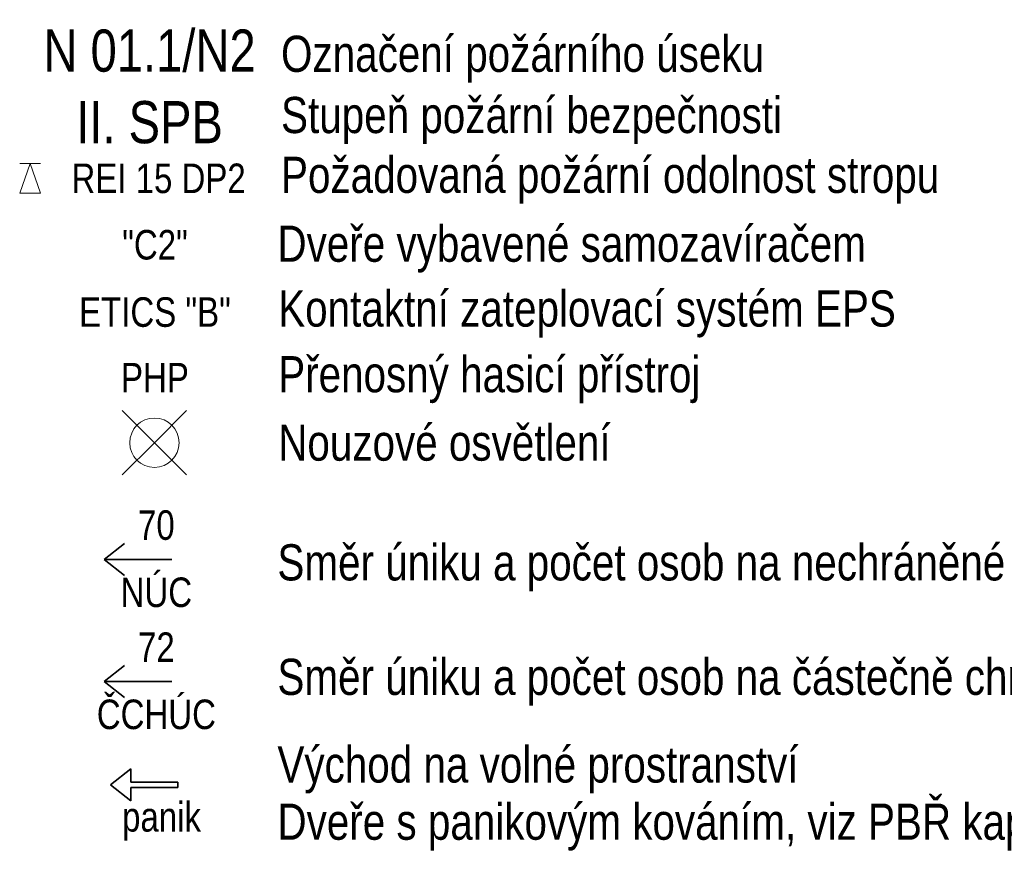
# Model space of a CAD drawing. Header units: millimetres. Extents: x -21032 to 287, y -6254 to 19135.
# Tile 3 of 12: x -11884 to -5819, y -6254 to -1132. Entities that reach past the tile are written whole.
import ezdxf
from ezdxf.enums import TextEntityAlignment as Align

# ---------------------------------------------------------------- set-up
doc = ezdxf.new("R2010")
doc.units = ezdxf.units.MM
doc.header["$MEASUREMENT"] = 0
doc.layers.add('Pož_text', color=1, linetype='Continuous', lineweight=35)
doc.styles.add('PBŘ popis', font='arial.ttf', dxfattribs={"width": 0.8})

msp = doc.modelspace()

# ---------------------------------------------------------------- linework, layer by layer
at = {"layer": 'Pož_text', "lineweight": 15, "ltscale": 75}
for p, q in [((-11820.1, -2018.3), (-11884.2, -2200.9)), ((-11756.1, -2018.3), (-11884.2, -2018.3)), ((-11820.1, -2018.3), (-11756.1, -2200.9)), ((-11756.1, -2200.9), (-11884.2, -2200.9))]:
    msp.add_line(p, q, dxfattribs=at)
at = {"layer": 'Pož_text', "linetype": 'ByBlock', "lineweight": 15, "ltscale": 50}
for q in [(-11252.2, -3539.8), (-10856.2, -3539.8), (-11252.2, -3935.7), (-10856.2, -3935.7)]:
    msp.add_line((-11054.2, -3737.7), q, dxfattribs=at)
at = {"layer": 'Pož_text', "ltscale": 75}
for p, q in [((-11362.8, -4457.1), (-11237.8, -4357.9)), ((-11362.8, -4457.1), (-10947.5, -4457.1)), ((-11362.8, -4457.1), (-11237.8, -4556.3)), ((-11362.8, -5207.9), (-11237.8, -5108.7)), ((-11362.8, -5207.9), (-10947.5, -5207.9)), ((-11362.8, -5207.9), (-11237.8, -5307.1)), ((-11325.4, -5844.4), (-11200.4, -5745.2)), ((-11200.4, -5745.2), (-11200.4, -5828.4)), ((-11325.4, -5844.4), (-11200.4, -5943.6)), ((-11200.4, -5828.4), (-10910.1, -5828.4)), ((-11200.4, -5860.4), (-10910.1, -5860.4)), ((-11200.4, -5860.4), (-11200.4, -5943.6)), ((-10910.1, -5828.4), (-10910.1, -5860.4))]:
    msp.add_line(p, q, dxfattribs=at)
at = {"layer": 'Pož_text', "linetype": 'ByBlock', "lineweight": 15, "ltscale": 50}
msp.add_circle((-11054.2, -3737.7), 152.1, dxfattribs=at)

# ---------------------------------------------------------------- texts
at = {"layer": 'Pož_text', "ltscale": 75, "style": 'PBŘ popis', "width": 0.8}
for s, height, p in [('N 01.1/N2', 259.88, (-11084.2, -1317.7)), ('II. SPB', 259.88, (-11084.2, -1763.4)), ('REI 15 DP2', 181.91, (-11028.5, -2109.3)), ('"C2"', 181.91, (-11050.7, -2518.3)), ('ETICS "B"', 181.91, (-11051, -2932.9)), ('PHP', 181.91, (-11051, -3337.4)), ('70', 181.91, (-11042.3, -4244.8)), ('NÚC', 181.91, (-11042.3, -4636.3)), ('72', 181.91, (-11042.3, -4995.6)), ('ČCHÚC', 181.91, (-11042.3, -5387.1)), ('panik', 181.91, (-11010.5, -6064.2))]:
    msp.add_text(s, height=height, dxfattribs=at).set_placement(p, align=Align.MIDDLE)
for s, p in [('Označení požárního úseku', (-10274.2, -1453.8)), ('Stupeň požární bezpečnosti', (-10274.2, -1830.8)), ('Požadovaná požární odolnost stropu', (-10274.2, -2199.1)), ('Dveře vybavené samozavíračem', (-10296.5, -2623.3)), ('Kontaktní zateplovací systém EPS', (-10291.8, -3022.7)), ('Přenosný hasicí přístroj', (-10291.8, -3427.1)), ('Nouzové osvětlení', (-10291.8, -3848.3)), ('Směr úniku a počet osob na nechráněné ÚC', (-10296.5, -4585.8)), ('Směr úniku a počet osob na částečně chráněné ÚC', (-10296.5, -5290.7)), ('Východ na volné prostranství', (-10296.5, -5830.6)), ('Dveře s panikovým kováním, viz PBŘ kap. 5.3', (-10296.5, -6182.8))]:
    msp.add_text(s, height=222.75, dxfattribs=at).set_placement(p)

doc.saveas('drawing.dxf')
